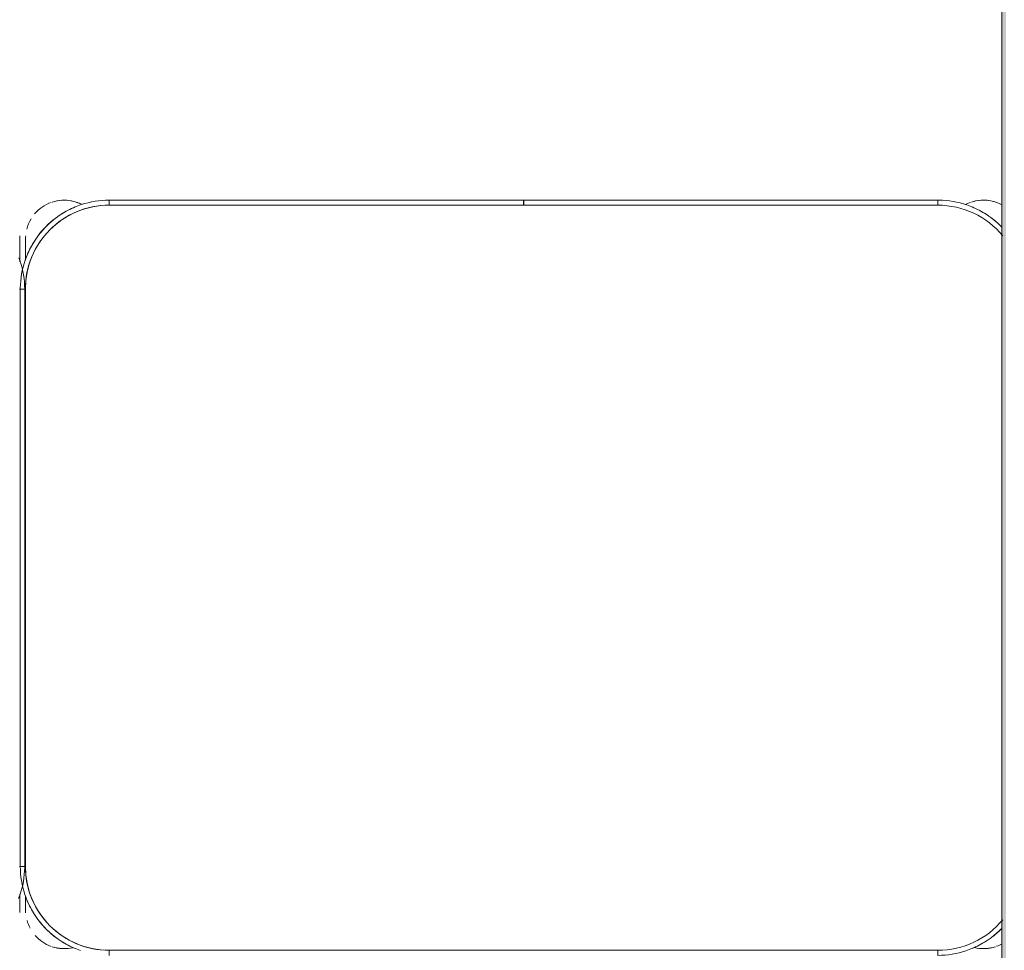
# Model space of a CAD drawing. Header units: metres. Extents: x 1.7 to 42.3, y -72.9 to -47.6.
# Tile 82 of 216: x 9.055 to 9.642, y -63.122 to -62.568. Entities that reach past the tile are written whole.
import ezdxf

# ---------------------------------------------------------------- set-up
doc = ezdxf.new("R2010")
doc.units = ezdxf.units.M
for name, color, linetype, lineweight in [('A-WALL', 7, 'Continuous', 18), ('A-WALL-PATT', 7, 'Continuous', 18), ('I-FURN', 7, 'Continuous', 18)]:
    doc.layers.add(name, color=color, linetype=linetype, lineweight=lineweight)

# ---------------------------------------------------------------- blocks, each defined once
blk = doc.blocks.new('ConjuntoParaAlunoTamanho6 - CJA06_ConjuntoParaAlunoTamanho6-V20-2PAV - FRIGORÍFICA')
at = {"layer": 'I-FURN', "color": 253, "true_color": 0xaaaaaa}
for p, q in [((-0.29713, 0.03797), (-0.29713, 0.02828)), ((-0.29713, 0.02878), (-0.29713, 0.03797)), ((-0.3, 0.01197), (-0.3, -0.33203)), ((-0.29815, 0.01197), (-0.297, 0.01197)), ((-0.29815, -0.33203), (-0.297, -0.33203)), ((-0.29713, -0.34835), (-0.29713, -0.35394)), ((-0.29713, -0.34868), (-0.29713, -0.36203)), ((-0.29713, -0.35705), (-0.29713, -0.36203))]:
    blk.add_line(p, q, dxfattribs=at)
at = {"layer": 'I-FURN', "color": 253, "true_color": 0xaaaaaa, "flags": 128}
for points in [[(-0.2964, 0.03117), (-0.29713, 0.02918), (-0.29777, 0.02716), (-0.29834, 0.02512), (-0.29883, 0.02306), (-0.29923, 0.02097), (-0.29955, 0.01888), (-0.29978, 0.01677), (-0.29993, 0.01466), (-0.3, 0.01254), (-0.3, 0.01197)], [(-0.29713, 0.03797), (-0.29713, 0.03796), (-0.29713, 0.03792), (-0.29713, 0.03785), (-0.29713, 0.03775), (-0.29713, 0.03763), (-0.29713, 0.03748), (-0.29713, 0.03731), (-0.29713, 0.03711), (-0.29713, 0.03688), (-0.29713, 0.03663), (-0.29713, 0.03635), (-0.29713, 0.03605), (-0.29713, 0.03572), (-0.29713, 0.03537), (-0.29713, 0.035), (-0.29713, 0.03461), (-0.29713, 0.03419), (-0.29713, 0.03375), (-0.29713, 0.03329), (-0.29713, 0.03282), (-0.29713, 0.03232), (-0.29713, 0.0318), (-0.29713, 0.03127), (-0.29713, 0.03072), (-0.29713, 0.03016), (-0.29713, 0.02958), (-0.29713, 0.02898)], [(-0.3, -0.33203), (-0.29996, -0.33415), (-0.29983, -0.33627), (-0.29962, -0.33838), (-0.29932, -0.34048), (-0.29894, -0.34256), (-0.29848, -0.34463), (-0.29794, -0.34668), (-0.29731, -0.34871), (-0.2966, -0.3507)], [(-0.29713, -0.34907), (-0.29713, -0.34973), (-0.29713, -0.35038), (-0.29713, -0.35102), (-0.29713, -0.35165), (-0.29713, -0.35227), (-0.29713, -0.35288), (-0.29713, -0.35348), (-0.29713, -0.35406), (-0.29713, -0.35463), (-0.29713, -0.35518), (-0.29713, -0.35572), (-0.29713, -0.35624), (-0.29713, -0.35674), (-0.29713, -0.35722), (-0.29713, -0.35769), (-0.29713, -0.35813), (-0.29713, -0.35855), (-0.29713, -0.35895), (-0.29713, -0.35933), (-0.29713, -0.35969), (-0.29713, -0.36002), (-0.29713, -0.36033), (-0.29713, -0.36061), (-0.29713, -0.36087), (-0.29713, -0.36111), (-0.29713, -0.36131), (-0.29713, -0.3615), (-0.29713, -0.36165), (-0.29713, -0.36178), (-0.29713, -0.36188), (-0.29713, -0.36196), (-0.29713, -0.36201), (-0.29713, -0.36203)]]:
    blk.add_lwpolyline(points, dxfattribs=at)
at = {"layer": 'I-FURN', "color": 253, "true_color": 0xaaaaaa}
for centre, start, end in [((-0.27413, 0.03797), 176.5669, 180), ((-0.27413, -0.36203), 180, 184.41224)]:
    blk.add_arc(centre, 0.023, start, end, dxfattribs=at)
blk = doc.blocks.new('ConjuntoParaAlunoTamanho6 - CJA06_ConjuntoParaAlunoTamanho6-V21-2PAV - FRIGORÍFICA')
at = {"layer": 'I-FURN', "color": 253, "true_color": 0xaaaaaa}
for p, q in [((-0.247, 0.06497), (-0.247, 0.06197)), ((0.247, 0.06497), (0.247, 0.06197)), ((0.29687, 0.03797), (0.29687, 0.02961)), ((0.29687, 0.03299), (0.29687, 0.03797)), ((0.29912, 0.01197), (0.297, 0.01197)), ((0.3, -0.33203), (0.3, 0.01197)), ((0.29912, -0.33203), (0.297, -0.33203)), ((0.29687, -0.35394), (0.29687, -0.3492)), ((0.29687, -0.36203), (0.29687, -0.34961)), ((0.29687, -0.36203), (0.29687, -0.35705)), ((-0.247, -0.38503), (-0.247, -0.38203)), ((-0.247, -0.38503), (-0.00005, -0.38503)), ((-0.247, -0.38503), (-0.00005, -0.38503)), ((-0.00005, -0.38203), (-0.00005, -0.38503)), ((0.00005, -0.38503), (0.00005, -0.38203)), ((0.00005, -0.38503), (0.247, -0.38503)), ((0.00005, -0.38503), (0.247, -0.38503)), ((0.247, -0.38503), (0.247, -0.38203))]:
    blk.add_line(p, q, dxfattribs=at)
at = {"layer": 'I-FURN', "color": 253, "true_color": 0xaaaaaa, "flags": 128}
for points in [[(-0.247, 0.06497), (-0.24912, 0.06492), (-0.25124, 0.0648), (-0.25334, 0.06459), (-0.25544, 0.06429), (-0.25753, 0.06391), (-0.2596, 0.06345), (-0.26165, 0.0629), (-0.26367, 0.06228), (-0.26567, 0.06157), (-0.26764, 0.06078), (-0.26957, 0.05992), (-0.27147, 0.05898), (-0.27333, 0.05796), (-0.27515, 0.05687), (-0.27693, 0.05571), (-0.27865, 0.05448), (-0.28033, 0.05318), (-0.28195, 0.05181), (-0.28351, 0.05038), (-0.285, 0.04891)], [(0.3, 0.01197), (0.29996, 0.01409), (0.29983, 0.0162), (0.29962, 0.01831), (0.29932, 0.02041), (0.29894, 0.0225), (0.29848, 0.02456), (0.29794, 0.02661), (0.29731, 0.02864), (0.2966, 0.03064), (0.29582, 0.03261), (0.29495, 0.03454), (0.29401, 0.03644), (0.29299, 0.0383), (0.2919, 0.04012), (0.29074, 0.04189), (0.28951, 0.04362), (0.28821, 0.04529), (0.28685, 0.04691), (0.28542, 0.04848), (0.28393, 0.04999), (0.28238, 0.05143), (0.28077, 0.05282), (0.27911, 0.05413), (0.2774, 0.05538), (0.27564, 0.05656), (0.27383, 0.05767), (0.27198, 0.05871), (0.27009, 0.05967), (0.26816, 0.06056), (0.2662, 0.06136), (0.26421, 0.06209)], [(0.247, 0.06197), (0.1235, 0.06197), (0, 0.06197), (-0.1235, 0.06197), (-0.247, 0.06197)], [(-0.247, 0.06197), (-0.1235, 0.06197), (0, 0.06197), (0.1235, 0.06197), (0.247, 0.06197)], [(0.29687, 0.03), (0.29687, 0.03057), (0.29687, 0.03112), (0.29687, 0.03166), (0.29687, 0.03218), (0.29687, 0.03268), (0.29687, 0.03317), (0.29687, 0.03363), (0.29687, 0.03407), (0.29687, 0.0345), (0.29687, 0.0349), (0.29687, 0.03528), (0.29687, 0.03563), (0.29687, 0.03596), (0.29687, 0.03627), (0.29687, 0.03656), (0.29687, 0.03682), (0.29687, 0.03705), (0.29687, 0.03726), (0.29687, 0.03744), (0.29687, 0.0376), (0.29687, 0.03772), (0.29687, 0.03783), (0.29687, 0.0379), (0.29687, 0.03795), (0.29687, 0.03797)], [(0.297, -0.33203), (0.297, -0.24603), (0.297, -0.16003), (0.297, -0.07403), (0.297, 0.01197)], [(0.297, 0.01197), (0.297, -0.07403), (0.297, -0.16003), (0.297, -0.24603), (0.297, -0.33203)], [(0.247, -0.38503), (0.24912, -0.38499), (0.25124, -0.38486), (0.25334, -0.38465), (0.25544, -0.38436), (0.25753, -0.38398), (0.2596, -0.38351), (0.26165, -0.38297), (0.26367, -0.38234), (0.26567, -0.38164), (0.26764, -0.38085), (0.26957, -0.37999), (0.27147, -0.37904), (0.27333, -0.37803), (0.27515, -0.37694), (0.27693, -0.37578), (0.27865, -0.37454), (0.28033, -0.37324), (0.28195, -0.37188), (0.28351, -0.37045), (0.28502, -0.36896), (0.28647, -0.36741), (0.28785, -0.3658), (0.28917, -0.36414), (0.29042, -0.36243), (0.2916, -0.36067), (0.29271, -0.35886), (0.29374, -0.35701), (0.29471, -0.35512), (0.29559, -0.3532), (0.2964, -0.35124), (0.29713, -0.34925), (0.29777, -0.34723), (0.29834, -0.34519), (0.29883, -0.34312), (0.29923, -0.34104), (0.29955, -0.33895), (0.29978, -0.33684), (0.29993, -0.33472), (0.3, -0.33261), (0.3, -0.33203)], [(0.29687, -0.36203), (0.29687, -0.36201), (0.29687, -0.36197), (0.29687, -0.36191), (0.29687, -0.36181), (0.29687, -0.36169), (0.29687, -0.36154), (0.29687, -0.36137), (0.29687, -0.36117), (0.29687, -0.36094), (0.29687, -0.36069), (0.29687, -0.36041), (0.29687, -0.36011), (0.29687, -0.35978), (0.29687, -0.35943), (0.29687, -0.35906), (0.29687, -0.35866), (0.29687, -0.35825), (0.29687, -0.35781), (0.29687, -0.35735), (0.29687, -0.35687), (0.29687, -0.35638), (0.29687, -0.35586), (0.29687, -0.35533), (0.29687, -0.35478), (0.29687, -0.35421), (0.29687, -0.35363), (0.29687, -0.35304), (0.29687, -0.35244), (0.29687, -0.35182), (0.29687, -0.35119), (0.29687, -0.35055), (0.29687, -0.3499)], [(-0.285, -0.36897), (-0.28393, -0.37005), (-0.28238, -0.3715), (-0.28077, -0.37288), (-0.27911, -0.3742), (-0.2774, -0.37545), (-0.27564, -0.37663), (-0.27383, -0.37774), (-0.27198, -0.37878), (-0.27009, -0.37974), (-0.26816, -0.38062), (-0.2662, -0.38143), (-0.26421, -0.38216), (-0.2622, -0.38281), (-0.26015, -0.38338), (-0.25809, -0.38386), (-0.25601, -0.38426), (-0.25391, -0.38458), (-0.25181, -0.38482), (-0.24969, -0.38497), (-0.24757, -0.38503), (-0.247, -0.38503)], [(-0.247, -0.38203), (-0.1235, -0.38203), (0, -0.38203), (0.1235, -0.38203), (0.247, -0.38203)], [(-0.00005, -0.38203), (-0.06179, -0.38203), (-0.12353, -0.38203), (-0.18526, -0.38203), (-0.247, -0.38203)], [(0.247, -0.38203), (0.18526, -0.38203), (0.12352, -0.38203), (0.06179, -0.38203), (0.00005, -0.38203)]]:
    blk.add_lwpolyline(points, dxfattribs=at)
at = {"layer": 'I-FURN', "color": 253, "true_color": 0xaaaaaa}
for centre, radius, start, end in [((-0.247, 0.01197), 0.05, 90, 140.49007), ((-0.247, 0.01197), 0.05, 90, 140.49007), ((-0.27413, 0.03797), 0.023, 109.92744, 118.75174), ((-0.27413, 0.03797), 0.023, 76.78758, 108), ((-0.27413, 0.03797), 0.023, 76.40434, 104.46692), ((-0.247, 0.01197), 0.053, 112.5, 122.69993), ((0.247, 0.01197), 0.05, 360, 90), ((0.247, 0.01197), 0.05, 0, 90), ((0.247, 0.01197), 0.053, 57.30007, 67.5), ((0.247, 0.01197), 0.053, 57.30007, 67.5), ((0.27387, 0.03797), 0.023, 75.53308, 103.10319), ((0.27387, 0.03797), 0.023, 72, 102.57928), ((0.27387, 0.03797), 0.023, 41.01944, 70.30683), ((-0.247, 0.01197), 0.053, 127.1607, 135), ((0.247, 0.01197), 0.053, 37.1607, 53.14964), ((0.247, 0.01197), 0.053, 37.1607, 53.14964), ((0.27387, 0.03797), 0.023, 15.73053, 28.0506), ((0.247, 0.01197), 0.053, 22.5, 32.69993), ((0.247, 0.01197), 0.053, 22.5, 32.69993), ((0.27387, 0.03797), 0.023, 360, 4.00915), ((0.247, -0.33203), 0.05, 270, 360), ((0.247, -0.33203), 0.05, 270, 0), ((0.247, -0.33203), 0.053, 327.30007, 337.5), ((0.247, -0.33203), 0.053, 327.30007, 337.5), ((-0.247, -0.33203), 0.05, 219.50993, 270), ((-0.247, -0.33203), 0.05, 219.50993, 270), ((0.247, -0.33203), 0.053, 307.1607, 323.14964), ((0.247, -0.33203), 0.053, 307.1607, 323.14964), ((0.27387, -0.36203), 0.023, 355.58784, 360), ((-0.247, -0.33203), 0.053, 225, 233.14964), ((0.27387, -0.36203), 0.023, 328.70279, 345.53679), ((-0.247, -0.33203), 0.053, 237.30007, 247.5), ((0.247, -0.33203), 0.053, 292.5, 302.69993), ((0.247, -0.33203), 0.053, 292.5, 302.69993), ((0.27387, -0.36203), 0.023, 289.64716, 320.10645), ((-0.27413, -0.36203), 0.023, 241.24826, 250.98921), ((-0.27413, -0.36203), 0.023, 241.29896, 288), ((-0.27413, -0.36203), 0.023, 255.53308, 284.46692), ((-0.27413, -0.36203), 0.023, 289.64716, 297.85925), ((0.27387, -0.36203), 0.023, 242.37001, 250.98921), ((0.27387, -0.36203), 0.023, 243.53772, 288), ((0.27387, -0.36203), 0.023, 255.53308, 284.46692)]:
    blk.add_arc(centre, radius, start, end, dxfattribs=at)
blk = doc.blocks.new('4 GRE - ESCOLA DE CINEMA E AUDIOVISUAL CINE REX R07_rvt-1-2PAV - FRIGORÍFICA')
at = {"layer": 'A-WALL-PATT', "true_color": 0xd4d4d4}
h = blk.add_hatch(dxfattribs=at)
h.set_pattern_fill('FP_1', color=254, style=0, pattern_type=2)
h.set_pattern_definition([(50, (21.555, -62.9), (0.546555, -0.047815), [0.05715, -0.62865]), (355, (21.555, -62.9), (-0.105728, 0.573166), [0.04572, -0.50292]), (100.451, (21.601, -62.904), (0.440828, 0.52535), [0.04857, -0.53427]), (46.184, (21.555, -62.748), (0.813237, -0.12613), [0.08573, -0.94298]), (96.636, (21.623, -62.758), (0.71221, 0.742287), [0.07286, -0.80141]), (351.184, (21.555, -62.748), (0.712217, 0.742274), [0.06858, -0.75438]), (21, (21.631, -62.786), (0.454846, -0.306795), [0.05715, -0.62865]), (326, (21.631, -62.786), (0.185405, 0.55256), [0.04572, -0.50292]), (71.451, (21.669, -62.811), (0.64025, 0.245763), [0.04857, -0.53427]), (37.5, (21.555, -62.9), (0.009261, 0.2536672), [0.02515, -0.47168, 0.02515, -0.48539, -0.50482]), (37.5, (21.555, -62.9), (0.009261, 0.2536672), [-1.007, 0.02515, -0.47968]), (7.5, (21.555, -62.9), (0.200456, 0.300546), [0.02515, -0.26594, 0.02515, -0.46025, -0.1924]), (7.5, (21.555, -62.9), (0.200456, 0.300546), [-0.77648, 0.02515, -0.16726]), (327.5, (21.385, -62.9), (0.4067682, -0.0171882), [0.02515, -0.16535, 0.02515, -0.56921, -0.78867]), (327.5, (21.385, -62.9), (0.4067682, -0.0171882), [-0.78486, 0.02515, -0.76352]), (317.5, (21.309, -62.9), (0.444383, 0.076279), [0.02515, -0.2225, 0.02515, -0.36957, -0.56007]), (317.5, (21.309, -62.9), (0.444383, 0.076279), [-0.64237, 0.02515, -0.53492])])
h.paths.add_polyline_path([(9.64066, -71.59154), (9.64316, -71.59154), (9.64316, -70.87194), (9.64066, -70.87194)])
h.paths.add_polyline_path([(9.64066, -69.67194), (9.64316, -69.67194), (9.64316, -69.52444), (9.71566, -69.52444), (9.71566, -69.52194), (9.64066, -69.52194), (9.64066, -69.58107)])
h.paths.add_polyline_path([(9.64066, -68.62194), (9.71566, -68.62194), (9.71566, -68.61944), (9.64316, -68.61944), (9.64316, -68.38012), (9.64066, -68.38012), (9.64066, -68.38262)])
h.paths.add_polyline_path([(9.64066, -67.88512), (9.64316, -67.88512), (9.64316, -67.75293), (9.71566, -67.75293), (9.71566, -67.75043), (9.64066, -67.75043), (9.64066, -67.88262)])
h.paths.add_polyline_path([(9.67066, -66.85043), (9.71566, -66.85043), (9.71566, -66.84793), (9.64316, -66.84793), (9.64316, -65.84793), (9.64066, -65.84793), (9.64066, -66.85043)])
h.paths.add_polyline_path([(9.64066, -65.75293), (9.64316, -65.75293), (9.64316, -65.50043), (9.64066, -65.50043), (9.64066, -65.75043)])
h.paths.add_polyline_path([(9.64316, -63.50043), (9.64316, -62.44043), (9.64066, -62.44043), (9.64066, -63.50043)])
h.paths.add_polyline_path([(9.64316, -60.44043), (9.64316, -59.69293), (9.71566, -59.69293), (9.71566, -59.69043), (9.64066, -59.69043), (9.64066, -60.44043)])
h.paths.add_polyline_path([(9.64066, -58.79043), (9.71566, -58.79043), (9.71566, -58.78793), (9.64316, -58.78793), (9.64316, -58.72295), (9.64066, -58.72295), (9.64066, -58.72545)])
h.paths.add_polyline_path([(9.64316, -58.57795), (9.64316, -58.40295), (9.71566, -58.40295), (9.71566, -58.40045), (9.64066, -58.40045), (9.64066, -58.57795)])
h.paths.add_polyline_path([(9.71566, -57.50045), (9.71566, -57.49795), (9.64316, -57.49795), (9.64316, -57.19154), (9.64066, -57.19154), (9.64066, -57.50045), (9.69478, -57.50045)])
h.paths.add_polyline_path([(9.64066, -55.19154), (9.64316, -55.19154), (9.64316, -54.84154), (9.64066, -54.84154), (9.64066, -55.0578)])
at = {"layer": 'A-WALL', "color": 253, "true_color": 0xaaaaaa}
blk.add_line((9.64066, -62.44043), (9.64066, -63.50043), dxfattribs=at)
at = {"layer": 'I-FURN', "color": 253, "lineweight": 18, "true_color": 0xaaaaaa, "rotation": 180}
for name, p in [('ConjuntoParaAlunoTamanho6 - CJA06_ConjuntoParaAlunoTamanho6-V20-2PAV - FRIGORÍFICA', (8.75827, -63.06045)), ('ConjuntoParaAlunoTamanho6 - CJA06_ConjuntoParaAlunoTamanho6-V21-2PAV - FRIGORÍFICA', (9.35566, -63.06045))]:
    blk.add_blockref(name, p, dxfattribs=at)

msp = doc.modelspace()

# ---------------------------------------------------------------- block references
at = {"lineweight": 5}
msp.add_blockref('4 GRE - ESCOLA DE CINEMA E AUDIOVISUAL CINE REX R07_rvt-1-2PAV - FRIGORÍFICA', (0, 0), dxfattribs=at)

doc.saveas('drawing.dxf')
